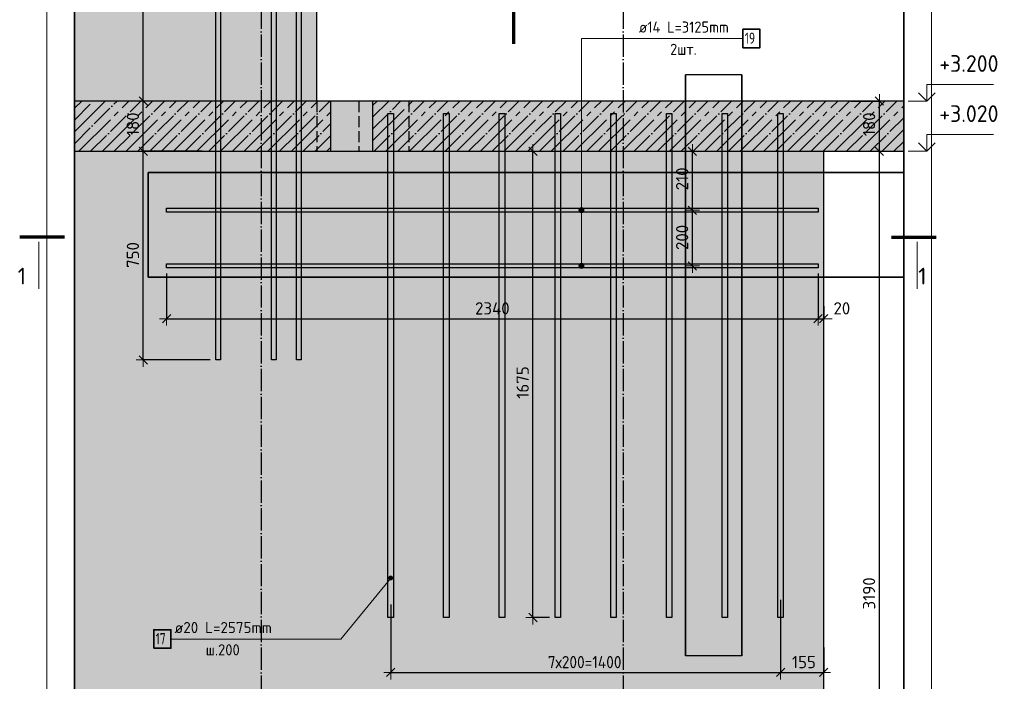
# Model space of a CAD drawing. Header units: millimetres. Extents: x -2258 to 68686, y -2266 to 30725.
# Tile 31 of 83: x 15210 to 18746, y 22370 to 24746. Entities that reach past the tile are written whole.
import ezdxf

# ---------------------------------------------------------------- set-up
doc = ezdxf.new("R2010")
doc.units = ezdxf.units.MM
doc.header["$PDMODE"] = 65
for name, pattern in [('______11', [100, 80, -10, 0, -10]), ('______2', [54, 40, -14]), ('______5', [220, 160, -20, 20, -20])]:
    doc.linetypes.add(name, pattern=pattern)
for name, color, linetype, lineweight in [('Standard', 7, 'Continuous', 25), ('Арм.стержн.горизонт. 2', 202, 'Continuous', 35), ('Высотная отметки_ общее', 7, 'Continuous', 13), ('Размерная линия_ общее', 7, 'Continuous', 13)]:
    doc.layers.add(name, color=color, linetype=linetype, lineweight=lineweight)
doc.layers.add('Арм.стержн. вертикальными 2', color=7, linetype='Continuous', lineweight=35, true_color=0x006e00)
doc.layers.add('Осевая линия_ общее', color=7, linetype='______5', lineweight=13, true_color=0xa0a0a0)
doc.styles.add('ISOCPEUR', font='ISOCPEUR')
doc.dimstyles.new('DIMSTYLE_11', dxfattribs={"dimtxt": 44, "dimasz": 50, "dimexe": 0, "dimexo": 0, "dimgap": 22, "dimtad": 2, "dimdec": 0, "dimrnd": 5, "dimzin": 12, "dimdsep": 46, "dimtxsty": 'ISOCPEUR', "dimblk1": 'ALL_ML_STRICH', "dimblk2": 'ALL_ML_STRICH', "dimsah": 1, "dimcen": 0, "dimclrd": 7, "dimclre": 256, "dimclrt": 7, "dimadec": 0, "dimazin": 0, "dimtfac": 1, "dimtdec": 0, "dimtix": 1, "dimtmove": 2, "dimatfit": 3, "dimfxl": 0, "dimtvp": 1.2, "dimtzin": 0, "dimlwd": 0, "dimlwe": -3, "dimarcsym": 0})
doc.dimstyles.new('DIMSTYLE_3', dxfattribs={"dimtxt": 44, "dimasz": 50, "dimexe": 0, "dimexo": 0, "dimgap": 22, "dimtad": 2, "dimdec": 0, "dimrnd": 5, "dimzin": 12, "dimdsep": 46, "dimtxsty": 'ISOCPEUR', "dimblk1": 'ALL_ML_STRICH', "dimblk2": 'ALL_ML_STRICH', "dimsah": 1, "dimcen": 0, "dimclrd": 7, "dimclre": 256, "dimclrt": 7, "dimadec": 0, "dimazin": 0, "dimtfac": 1, "dimtdec": 0, "dimtix": 1, "dimtmove": 2, "dimatfit": 3, "dimfxl": 0, "dimtzin": 0, "dimlwd": 0, "dimlwe": -3, "dimarcsym": 0})

# ---------------------------------------------------------------- blocks, each defined once
blk = doc.blocks.new('ALL_ML_STRICH')
at = {"color": 0, "linetype": 'ByBlock', "lineweight": -2}
for p, q in [((-1, 0), (0.5, 0)), ((-0.3, -0.3), (0.3, 0.3)), ((0, -0.5), (0, 0.5))]:
    blk.add_line(p, q, dxfattribs=at)
blk = doc.blocks.new('*D181')
at = {"layer": 'DEFPOINTS', "color": 7, "linetype": 'Continuous', "lineweight": 13, "transparency": 33554687}
for p in [(17942.6, 22682.7), (16542.6, 22666.4), (16542.6, 22401.9)]:
    blk.add_point(p, dxfattribs=at)
at = {"layer": 'Размерная линия_ общее', "color": 253, "linetype": 'Continuous', "lineweight": -2, "true_color": 0xa0a0a0, "transparency": 33554687}
for p, q in [((16542.6, 22646.4), (16542.6, 22401.9)), ((17942.6, 22662.7), (17942.6, 22401.9))]:
    blk.add_line(p, q, dxfattribs=at)
at = {"layer": 'Размерная линия_ общее', "color": 7, "linetype": 'Continuous', "lineweight": -2, "transparency": 33554687}
blk.add_line((16542.6, 22401.9), (17942.6, 22401.9), dxfattribs=at)
at = {"layer": 'Размерная линия_ общее', "color": 7, "linetype": 'Continuous', "lineweight": 13, "transparency": 33554687, "xscale": 50, "yscale": 50, "zscale": 50, "rotation": 180}
blk.add_blockref('ALL_ML_STRICH', (16542.6, 22401.9), dxfattribs=at)
at = {"layer": 'Размерная линия_ общее', "color": 7, "linetype": 'Continuous', "lineweight": 13, "transparency": 33554687, "xscale": 50, "yscale": 50, "zscale": 50}
blk.add_blockref('ALL_ML_STRICH', (17942.6, 22401.9), dxfattribs=at)
at = {"layer": 'Размерная линия_ общее', "color": 7, "linetype": 'Continuous', "lineweight": 13, "transparency": 33554687, "insert": (17106.6, 22460.9), "char_height": 44, "width": 2.2, "attachment_point": 1, "line_spacing_factor": 0.60241, "style": 'ISOCPEUR'}
blk.add_mtext('\\W0.91;7х200=1400', dxfattribs=at)
blk = doc.blocks.new('*D182')
at = {"layer": 'DEFPOINTS', "color": 7, "linetype": 'Continuous', "lineweight": 13, "transparency": 33554687}
for p in [(17942.6, 22682.7), (18097.6, 22511.4), (17942.6, 22401.9)]:
    blk.add_point(p, dxfattribs=at)
at = {"layer": 'Размерная линия_ общее', "color": 253, "linetype": 'Continuous', "lineweight": -2, "true_color": 0xa0a0a0, "transparency": 33554687}
for p, q in [((17942.6, 22662.7), (17942.6, 22401.9)), ((18097.6, 22491.4), (18097.6, 22401.9))]:
    blk.add_line(p, q, dxfattribs=at)
at = {"layer": 'Размерная линия_ общее', "color": 7, "linetype": 'Continuous', "lineweight": -2, "transparency": 33554687}
blk.add_line((17942.6, 22401.9), (18097.6, 22401.9), dxfattribs=at)
at = {"layer": 'Размерная линия_ общее', "color": 7, "linetype": 'Continuous', "lineweight": 13, "transparency": 33554687, "xscale": 50, "yscale": 50, "zscale": 50, "rotation": 180}
blk.add_blockref('ALL_ML_STRICH', (17942.6, 22401.9), dxfattribs=at)
at = {"layer": 'Размерная линия_ общее', "color": 7, "linetype": 'Continuous', "lineweight": 13, "transparency": 33554687, "xscale": 50, "yscale": 50, "zscale": 50}
blk.add_blockref('ALL_ML_STRICH', (18097.6, 22401.9), dxfattribs=at)
at = {"layer": 'Размерная линия_ общее', "color": 7, "linetype": 'Continuous', "lineweight": 13, "transparency": 33554687, "insert": (18026.7, 22438.9), "char_height": 44, "width": 132, "attachment_point": 5, "style": 'ISOCPEUR'}
blk.add_mtext('\\A1;{155}', dxfattribs=at)
blk = doc.blocks.new('*D183')
at = {"layer": 'DEFPOINTS', "color": 7, "linetype": 'Continuous', "lineweight": 13, "transparency": 33554687}
for p in [(18097.6, 24274.1), (18097.6, 21084.1), (18297.7, 21084.1)]:
    blk.add_point(p, dxfattribs=at)
at = {"layer": 'Размерная линия_ общее', "color": 253, "linetype": 'Continuous', "lineweight": -2, "true_color": 0xa0a0a0, "transparency": 33554687}
for p, q in [((18117.6, 24274.1), (18297.7, 24274.1)), ((18117.6, 21084.1), (18297.7, 21084.1))]:
    blk.add_line(p, q, dxfattribs=at)
at = {"layer": 'Размерная линия_ общее', "color": 7, "linetype": 'Continuous', "lineweight": -2, "transparency": 33554687}
blk.add_line((18297.7, 21084.1), (18297.7, 24274.1), dxfattribs=at)
at = {"layer": 'Размерная линия_ общее', "color": 7, "linetype": 'Continuous', "lineweight": 13, "transparency": 33554687, "xscale": 50, "yscale": 50, "zscale": 50}
for p, rotation in [((18297.7, 24274.1), 90), ((18297.7, 21084.1), 270)]:
    blk.add_blockref('ALL_ML_STRICH', p, dxfattribs=dict(at, rotation=rotation))
at = {"layer": 'Размерная линия_ общее', "color": 7, "linetype": 'Continuous', "lineweight": 13, "transparency": 33554687, "insert": (18260.7, 22685.7), "char_height": 44, "width": 176, "attachment_point": 5, "rotation": 90, "style": 'ISOCPEUR'}
blk.add_mtext('\\A1;{3190}', dxfattribs=at)
blk = doc.blocks.new('*D184')
at = {"layer": 'DEFPOINTS', "color": 7, "linetype": 'Continuous', "lineweight": 13, "transparency": 33554687}
for p in [(18175.3, 24454.1), (18097.6, 24274.1), (18297.7, 24274.1)]:
    blk.add_point(p, dxfattribs=at)
at = {"layer": 'Размерная линия_ общее', "color": 253, "linetype": 'Continuous', "lineweight": -2, "true_color": 0xa0a0a0, "transparency": 33554687}
for p, q in [((18195.3, 24454.1), (18297.7, 24454.1)), ((18117.6, 24274.1), (18297.7, 24274.1))]:
    blk.add_line(p, q, dxfattribs=at)
at = {"layer": 'Размерная линия_ общее', "color": 7, "linetype": 'Continuous', "lineweight": -2, "transparency": 33554687}
blk.add_line((18297.7, 24274.1), (18297.7, 24454.1), dxfattribs=at)
at = {"layer": 'Размерная линия_ общее', "color": 7, "linetype": 'Continuous', "lineweight": 13, "transparency": 33554687, "xscale": 50, "yscale": 50, "zscale": 50}
for p, rotation in [((18297.7, 24454.1), 90), ((18297.7, 24274.1), 270)]:
    blk.add_blockref('ALL_ML_STRICH', p, dxfattribs=dict(at, rotation=rotation))
at = {"layer": 'Размерная линия_ общее', "color": 7, "linetype": 'Continuous', "lineweight": 13, "transparency": 33554687, "insert": (18260.7, 24370.7), "char_height": 44, "width": 132, "attachment_point": 5, "rotation": 90, "style": 'ISOCPEUR'}
blk.add_mtext('\\A1;{180}', dxfattribs=at)
blk = doc.blocks.new('COMPLEX_ELEVATIONDIM_3')
at = {"layer": 'Высотная отметки_ общее', "color": 7, "linetype": 'Continuous', "lineweight": 13, "transparency": 33554687}
for p, q in [((18467.7, 24454.1), (18467.7, 24514.1)), ((18467.7, 24514.1), (18707.7, 24514.1)), ((18467.7, 24454.1), (18437.7, 24484.1)), ((18467.7, 24454.1), (18497.7, 24484.1)), ((18467.7, 24454.1), (18401.6, 24454.1)), ((18467.7, 24454.1), (18467.7, 24454.1)), ((18467.7, 24454.1), (18467.7, 24454.1)), ((18467.7, 24454.1), (18467.7, 24454.1)), ((18467.7, 24454.1), (18467.7, 24454.1)), ((18467.7, 24274.1), (18467.7, 24334.1)), ((18467.7, 24334.1), (18707.7, 24334.1)), ((18467.7, 24274.1), (18437.7, 24304.1)), ((18467.7, 24274.1), (18497.7, 24304.1)), ((18467.7, 24274.1), (18401.6, 24274.1)), ((18467.7, 24274.1), (18467.7, 24274.1)), ((18467.7, 24274.1), (18467.7, 24274.1)), ((18467.7, 24274.1), (18467.7, 24274.1)), ((18467.7, 24274.1), (18467.7, 24274.1)), ((18467.7, 21084.1), (18437.7, 21114.1)), ((18467.7, 21084.1), (18467.7, 21144.1)), ((18467.7, 21144.1), (18707.7, 21144.1)), ((18467.7, 21084.1), (18497.7, 21114.1)), ((18467.7, 21084.1), (18467.7, 21084.1)), ((18467.7, 21084.1), (18467.7, 21084.1)), ((18467.7, 21084.1), (18467.7, 21084.1)), ((18467.7, 21084.1), (18467.7, 21084.1))]:
    blk.add_line(p, q, dxfattribs=at)
blk.add_lwpolyline([(18467.7, 21084.1), (18407.7, 21084.1), (18407.7, 21084.1), (18401.6, 21084.1)], dxfattribs=at)
at = {"layer": 'Высотная отметки_ общее', "color": 7, "linetype": 'Continuous', "lineweight": 13, "transparency": 33554687, "char_height": 60, "attachment_point": 7, "style": 'ISOCPEUR'}
for s, insert, width in [('\\W0.95;+3.200', (18512.7, 24559.1), 256.287), ('\\W0.95;+3.020', (18512.7, 24379.1), 256.287), ('\\W0.90;-0.170', (18512.7, 21189.1), 242.825)]:
    blk.add_mtext(s, dxfattribs=dict(at, insert=insert, width=width))
blk = doc.blocks.new('*D186')
at = {"layer": 'DEFPOINTS', "color": 7, "linetype": 'Continuous', "lineweight": 13, "transparency": 33554687}
for p in [(17065.7, 24274.1), (17053.4, 22599.1), (17132.6, 22599.1)]:
    blk.add_point(p, dxfattribs=at)
at = {"layer": 'Размерная линия_ общее', "color": 253, "linetype": 'Continuous', "lineweight": -2, "true_color": 0xa0a0a0, "transparency": 33554687}
for p, q in [((17053.4, 24274.1), (17053.4, 24274.1)), ((17112.6, 22599.1), (17053.4, 22599.1))]:
    blk.add_line(p, q, dxfattribs=at)
at = {"layer": 'Размерная линия_ общее', "color": 7, "linetype": 'Continuous', "lineweight": -2, "transparency": 33554687}
blk.add_line((17053.4, 22599.1), (17053.4, 24274.1), dxfattribs=at)
at = {"layer": 'Размерная линия_ общее', "color": 7, "linetype": 'Continuous', "lineweight": 13, "transparency": 33554687, "xscale": 50, "yscale": 50, "zscale": 50}
for p, rotation in [((17053.4, 24274.1), 90), ((17053.4, 22599.1), 270)]:
    blk.add_blockref('ALL_ML_STRICH', p, dxfattribs=dict(at, rotation=rotation))
at = {"layer": 'Размерная линия_ общее', "color": 7, "linetype": 'Continuous', "lineweight": 13, "transparency": 33554687, "insert": (17016.4, 23443.2), "char_height": 44, "width": 176, "attachment_point": 5, "rotation": 90, "style": 'ISOCPEUR'}
blk.add_mtext('\\A1;{1675}', dxfattribs=at)
blk = doc.blocks.new('*D187')
at = {"layer": 'DEFPOINTS', "color": 7, "linetype": 'Continuous', "lineweight": 13, "transparency": 33554687}
for p in [(15885.1, 24274.1), (15653.5, 23524.1), (15914.6, 23524.1)]:
    blk.add_point(p, dxfattribs=at)
at = {"layer": 'Размерная линия_ общее', "color": 253, "linetype": 'Continuous', "lineweight": -2, "true_color": 0xa0a0a0, "transparency": 33554687}
for p, q in [((15865.1, 24274.1), (15653.5, 24274.1)), ((15894.6, 23524.1), (15653.5, 23524.1))]:
    blk.add_line(p, q, dxfattribs=at)
at = {"layer": 'Размерная линия_ общее', "color": 7, "linetype": 'Continuous', "lineweight": -2, "transparency": 33554687}
blk.add_line((15653.5, 23524.1), (15653.5, 24274.1), dxfattribs=at)
at = {"layer": 'Размерная линия_ общее', "color": 7, "linetype": 'Continuous', "lineweight": 13, "transparency": 33554687, "xscale": 50, "yscale": 50, "zscale": 50}
for p, rotation in [((15653.5, 24274.1), 90), ((15653.5, 23524.1), 270)]:
    blk.add_blockref('ALL_ML_STRICH', p, dxfattribs=dict(at, rotation=rotation))
at = {"layer": 'Размерная линия_ общее', "color": 7, "linetype": 'Continuous', "lineweight": 13, "transparency": 33554687, "insert": (15616.5, 23901.3), "char_height": 44, "width": 132, "attachment_point": 5, "rotation": 90, "style": 'ISOCPEUR'}
blk.add_mtext('\\A1;{750}', dxfattribs=at)
blk = doc.blocks.new('*D188')
at = {"layer": 'DEFPOINTS', "color": 7, "linetype": 'Continuous', "lineweight": 13, "transparency": 33554687}
for p in [(15891.6, 24454.1), (15653.5, 24274.1), (15885.1, 24274.1)]:
    blk.add_point(p, dxfattribs=at)
at = {"layer": 'Размерная линия_ общее', "color": 253, "linetype": 'Continuous', "lineweight": -2, "true_color": 0xa0a0a0, "transparency": 33554687}
for p, q in [((15871.6, 24454.1), (15653.5, 24454.1)), ((15865.1, 24274.1), (15653.5, 24274.1))]:
    blk.add_line(p, q, dxfattribs=at)
at = {"layer": 'Размерная линия_ общее', "color": 7, "linetype": 'Continuous', "lineweight": -2, "transparency": 33554687}
blk.add_line((15653.5, 24274.1), (15653.5, 24454.1), dxfattribs=at)
at = {"layer": 'Размерная линия_ общее', "color": 7, "linetype": 'Continuous', "lineweight": 13, "transparency": 33554687, "xscale": 50, "yscale": 50, "zscale": 50}
for p, rotation in [((15653.5, 24454.1), 90), ((15653.5, 24274.1), 270)]:
    blk.add_blockref('ALL_ML_STRICH', p, dxfattribs=dict(at, rotation=rotation))
at = {"layer": 'Размерная линия_ общее', "color": 7, "linetype": 'Continuous', "lineweight": 13, "transparency": 33554687, "insert": (15616.5, 24370.7), "char_height": 44, "width": 132, "attachment_point": 5, "rotation": 90, "style": 'ISOCPEUR'}
blk.add_mtext('\\A1;{180}', dxfattribs=at)
blk = doc.blocks.new('*D189')
at = {"layer": 'DEFPOINTS', "color": 7, "linetype": 'Continuous', "lineweight": 13, "transparency": 33554687}
for p in [(15914.6, 25474.1), (15653.5, 24454.1), (15891.6, 24454.1)]:
    blk.add_point(p, dxfattribs=at)
at = {"layer": 'Размерная линия_ общее', "color": 253, "linetype": 'Continuous', "lineweight": -2, "true_color": 0xa0a0a0, "transparency": 33554687}
for p, q in [((15894.6, 25474.1), (15653.5, 25474.1)), ((15871.6, 24454.1), (15653.5, 24454.1))]:
    blk.add_line(p, q, dxfattribs=at)
at = {"layer": 'Размерная линия_ общее', "color": 7, "linetype": 'Continuous', "lineweight": -2, "transparency": 33554687}
blk.add_line((15653.5, 24454.1), (15653.5, 25474.1), dxfattribs=at)
at = {"layer": 'Размерная линия_ общее', "color": 7, "linetype": 'Continuous', "lineweight": 13, "transparency": 33554687, "xscale": 50, "yscale": 50, "zscale": 50}
for p, rotation in [((15653.5, 25474.1), 90), ((15653.5, 24454.1), 270)]:
    blk.add_blockref('ALL_ML_STRICH', p, dxfattribs=dict(at, rotation=rotation))
at = {"layer": 'Размерная линия_ общее', "color": 7, "linetype": 'Continuous', "lineweight": 13, "transparency": 33554687, "insert": (15616.5, 24970.7), "char_height": 44, "width": 176, "attachment_point": 5, "rotation": 90, "style": 'ISOCPEUR'}
blk.add_mtext('\\A1;{1020}', dxfattribs=at)
blk = doc.blocks.new('*D190')
at = {"layer": 'DEFPOINTS', "color": 7, "linetype": 'Continuous', "lineweight": 13, "transparency": 33554687}
for p in [(17621, 24062.2), (17626.2, 23862.2), (17634, 23862.2)]:
    blk.add_point(p, dxfattribs=at)
at = {"layer": 'Размерная линия_ общее', "color": 253, "linetype": 'Continuous', "lineweight": -2, "true_color": 0xa0a0a0, "transparency": 33554687}
for p, q in [((17626.2, 24062.2), (17626.2, 24062.2)), ((17626.2, 23862.2), (17626.2, 23862.2))]:
    blk.add_line(p, q, dxfattribs=at)
at = {"layer": 'Размерная линия_ общее', "color": 7, "linetype": 'Continuous', "lineweight": -2, "transparency": 33554687}
blk.add_line((17626.2, 23862.2), (17626.2, 24062.2), dxfattribs=at)
at = {"layer": 'Размерная линия_ общее', "color": 7, "linetype": 'Continuous', "lineweight": 13, "transparency": 33554687, "xscale": 50, "yscale": 50, "zscale": 50}
for p, rotation in [((17626.2, 24062.2), 90), ((17626.2, 23862.2), 270)]:
    blk.add_blockref('ALL_ML_STRICH', p, dxfattribs=dict(at, rotation=rotation))
at = {"layer": 'Размерная линия_ общее', "color": 7, "linetype": 'Continuous', "lineweight": 13, "transparency": 33554687, "insert": (17589.2, 23964.4), "char_height": 44, "width": 132, "attachment_point": 5, "rotation": 90, "style": 'ISOCPEUR'}
blk.add_mtext('\\A1;{200}', dxfattribs=at)
blk = doc.blocks.new('*D191')
at = {"layer": 'DEFPOINTS', "color": 7, "linetype": 'Continuous', "lineweight": 13, "transparency": 33554687}
for p in [(17634, 24274.1), (17621, 24062.2), (17626.2, 24062.2)]:
    blk.add_point(p, dxfattribs=at)
at = {"layer": 'Размерная линия_ общее', "color": 253, "linetype": 'Continuous', "lineweight": -2, "true_color": 0xa0a0a0, "transparency": 33554687}
for p, q in [((17626.2, 24274.1), (17626.2, 24274.1)), ((17626.2, 24062.2), (17626.2, 24062.2))]:
    blk.add_line(p, q, dxfattribs=at)
at = {"layer": 'Размерная линия_ общее', "color": 7, "linetype": 'Continuous', "lineweight": -2, "transparency": 33554687}
blk.add_line((17626.2, 24062.2), (17626.2, 24274.1), dxfattribs=at)
at = {"layer": 'Размерная линия_ общее', "color": 7, "linetype": 'Continuous', "lineweight": 13, "transparency": 33554687, "xscale": 50, "yscale": 50, "zscale": 50}
for p, rotation in [((17626.2, 24274.1), 90), ((17626.2, 24062.2), 270)]:
    blk.add_blockref('ALL_ML_STRICH', p, dxfattribs=dict(at, rotation=rotation))
at = {"layer": 'Размерная линия_ общее', "color": 7, "linetype": 'Continuous', "lineweight": 13, "transparency": 33554687, "insert": (17589.2, 24174.8), "char_height": 44, "width": 132, "attachment_point": 5, "rotation": 90, "style": 'ISOCPEUR'}
blk.add_mtext('\\A1;{210}', dxfattribs=at)
blk = doc.blocks.new('*D192')
at = {"layer": 'DEFPOINTS', "color": 7, "linetype": 'Continuous', "lineweight": 13, "transparency": 33554687}
for p in [(15737.6, 23855.2), (18077.6, 23855.2), (15737.6, 23672.5)]:
    blk.add_point(p, dxfattribs=at)
at = {"layer": 'Размерная линия_ общее', "color": 253, "linetype": 'Continuous', "lineweight": -2, "true_color": 0xa0a0a0, "transparency": 33554687}
for p, q in [((15737.6, 23835.2), (15737.6, 23672.5)), ((18077.6, 23835.2), (18077.6, 23672.5))]:
    blk.add_line(p, q, dxfattribs=at)
at = {"layer": 'Размерная линия_ общее', "color": 7, "linetype": 'Continuous', "lineweight": -2, "transparency": 33554687}
blk.add_line((15737.6, 23672.5), (18077.6, 23672.5), dxfattribs=at)
at = {"layer": 'Размерная линия_ общее', "color": 7, "linetype": 'Continuous', "lineweight": 13, "transparency": 33554687, "xscale": 50, "yscale": 50, "zscale": 50, "rotation": 180}
blk.add_blockref('ALL_ML_STRICH', (15737.6, 23672.5), dxfattribs=at)
at = {"layer": 'Размерная линия_ общее', "color": 7, "linetype": 'Continuous', "lineweight": 13, "transparency": 33554687, "xscale": 50, "yscale": 50, "zscale": 50}
blk.add_blockref('ALL_ML_STRICH', (18077.6, 23672.5), dxfattribs=at)
at = {"layer": 'Размерная линия_ общее', "color": 7, "linetype": 'Continuous', "lineweight": 13, "transparency": 33554687, "insert": (16907.6, 23709.5), "char_height": 44, "width": 176, "attachment_point": 5, "style": 'ISOCPEUR'}
blk.add_mtext('\\A1;{2340}', dxfattribs=at)
blk = doc.blocks.new('*D193')
at = {"layer": 'DEFPOINTS', "color": 7, "linetype": 'Continuous', "lineweight": 13, "transparency": 33554687}
for p in [(18077.6, 23855.2), (18097.6, 23737.8), (18077.6, 23672.5)]:
    blk.add_point(p, dxfattribs=at)
at = {"layer": 'Размерная линия_ общее', "color": 253, "linetype": 'Continuous', "lineweight": -2, "true_color": 0xa0a0a0, "transparency": 33554687}
for p, q in [((18077.6, 23835.2), (18077.6, 23672.5)), ((18097.6, 23717.8), (18097.6, 23672.5))]:
    blk.add_line(p, q, dxfattribs=at)
at = {"layer": 'Размерная линия_ общее', "color": 7, "linetype": 'Continuous', "lineweight": -2, "transparency": 33554687}
blk.add_line((18077.6, 23672.5), (18097.6, 23672.5), dxfattribs=at)
at = {"layer": 'Размерная линия_ общее', "color": 7, "linetype": 'Continuous', "lineweight": 13, "transparency": 33554687, "xscale": 50, "yscale": 50, "zscale": 50}
blk.add_blockref('ALL_ML_STRICH', (18097.6, 23672.5), dxfattribs=at)
at = {"layer": 'Размерная линия_ общее', "color": 7, "linetype": 'Continuous', "lineweight": 13, "transparency": 33554687, "xscale": 50, "yscale": 50, "zscale": 50, "rotation": 180}
blk.add_blockref('ALL_ML_STRICH', (18077.6, 23672.5), dxfattribs=at)
at = {"layer": 'Размерная линия_ общее', "color": 7, "linetype": 'Continuous', "lineweight": 13, "transparency": 33554687, "insert": (18162.9, 23709.6), "char_height": 44, "width": 88, "attachment_point": 5, "style": 'ISOCPEUR'}
blk.add_mtext('\\A1;{20}', dxfattribs=at)

msp = doc.modelspace()

# ---------------------------------------------------------------- hatches: boundary and pattern name
at = {"linetype": 'Continuous', "lineweight": 13, "transparency": 33554687}
for points in [[(16277.6, 25794.1), (15406.9, 25794.1), (15406.9, 24454.1), (16277.6, 24454.1)], [(16277.6, 24274.1), (15406.9, 24274.1), (15406.9, 21084.1), (16277.6, 21084.1)]]:
    msp.add_hatch(color=7, dxfattribs=at).paths.add_polyline_path(points)
at = {"layer": 'Standard', "linetype": 'Continuous', "lineweight": -3, "transparency": 33554687}
msp.add_hatch(color=7, dxfattribs=at).paths.add_polyline_path([(16327.6, 24274.1), (16327.6, 24454.1), (15406.9, 24454.1), (15406.9, 24274.1)])
at = {"layer": 'Standard', "linetype": 'Continuous', "lineweight": 13, "transparency": 33554687}
for points in [[(16327.6, 24274.1), (16477.6, 24274.1), (16477.6, 24454.1), (16327.6, 24454.1)], [(18097.6, 24274.1), (16277.6, 24274.1), (16277.6, 21084.1), (18097.6, 21084.1)]]:
    msp.add_hatch(color=7, dxfattribs=at).paths.add_polyline_path(points)
at = {"layer": 'Standard', "linetype": '______5', "lineweight": -3, "transparency": 33554687}
msp.add_hatch(color=7, dxfattribs=at).paths.add_polyline_path([(16477.6, 24454.1), (16477.6, 24274.1), (18385.1, 24274.1), (18385.1, 24454.1)])
at = {"layer": 'Арм.стержн. вертикальными 2', "linetype": 'Continuous', "lineweight": 13, "transparency": 33554687}
for points in [[(16535.2, 22742.1), (16548.4, 22736.2), (16536.8, 22745.7)], [(16535.6, 22738.3), (16545.2, 22733.9), (16535.2, 22742.1)], [(16535.2, 22742.1), (16545.2, 22733.9), (16548.4, 22736.2)], [(16536.8, 22745.7), (16550, 22739.7), (16540, 22747.9)], [(16536.8, 22745.7), (16548.4, 22736.2), (16550, 22739.7)], [(16540, 22747.9), (16549.6, 22743.5), (16543.8, 22748.3)], [(16540, 22747.9), (16550, 22739.7), (16549.6, 22743.5)], [(16543.8, 22748.3), (16549.6, 22743.5), (16547.4, 22746.7)], [(16541.4, 22733.5), (16535.6, 22738.3), (16537.8, 22735.1)], [(16535.6, 22738.3), (16541.4, 22733.5), (16545.2, 22733.9)]]:
    msp.add_hatch(color=7, dxfattribs=at).paths.add_polyline_path(points)
at = {"layer": 'Арм.стержн.горизонт. 2', "linetype": 'Continuous', "lineweight": 13, "transparency": 33554687}
for points in [[(17235.2, 24066.7), (17219.7, 24066.7), (17218.5, 24062.2)], [(17235.2, 24066.7), (17218.5, 24062.2), (17236.5, 24062.2)], [(17236.5, 24062.2), (17218.5, 24062.2), (17219.7, 24057.7)], [(17232, 24069.9), (17223, 24069.9), (17219.7, 24066.7)], [(17232, 24069.9), (17219.7, 24066.7), (17235.2, 24066.7)], [(17236.5, 24062.2), (17219.7, 24057.7), (17235.2, 24057.7)], [(17235.2, 24057.7), (17219.7, 24057.7), (17223, 24054.4)], [(17223, 24069.9), (17232, 24069.9), (17227.5, 24071.2)], [(17235.2, 24057.7), (17223, 24054.4), (17232, 24054.4)], [(17232, 24054.4), (17223, 24054.4), (17227.5, 24053.2)], [(17223, 23869.9), (17232, 23869.9), (17227.5, 23871.2)], [(17235.2, 23866.7), (17219.7, 23866.7), (17218.5, 23862.2)], [(17235.2, 23866.7), (17218.5, 23862.2), (17236.5, 23862.2)], [(17236.5, 23862.2), (17218.5, 23862.2), (17219.7, 23857.7)], [(17232, 23869.9), (17223, 23869.9), (17219.7, 23866.7)], [(17232, 23869.9), (17219.7, 23866.7), (17235.2, 23866.7)], [(17236.5, 23862.2), (17219.7, 23857.7), (17235.2, 23857.7)], [(17235.2, 23857.7), (17219.7, 23857.7), (17223, 23854.4)], [(17235.2, 23857.7), (17223, 23854.4), (17232, 23854.4)], [(17232, 23854.4), (17223, 23854.4), (17227.5, 23853.2)]]:
    msp.add_hatch(color=7, dxfattribs=at).paths.add_polyline_path(points)

# ---------------------------------------------------------------- linework, layer by layer
at = {"color": 7, "linetype": 'Continuous', "lineweight": 25, "transparency": 33554687}
for p, q in [((15406.9, 24404.1), (15406.9, 25844.1)), ((16277.6, 24454.1), (16277.6, 25794.1)), ((15406.9, 21034.1), (15406.9, 24324.1))]:
    msp.add_line(p, q, dxfattribs=at)
at = {"color": 52, "linetype": 'Continuous', "lineweight": -3, "transparency": 33554687}
for p, q in [((15406.9, 20905.4), (15406.9, 25794.1)), ((15406.9, 25794.1), (15406.9, 20905.4)), ((18385.1, 20905.4), (18385.1, 25794.1)), ((18385.1, 25794.1), (18385.1, 20905.4))]:
    msp.add_line(p, q, dxfattribs=at)
at = {"layer": 'Standard', "color": 7, "linetype": 'Continuous', "lineweight": 70, "transparency": 33554687}
for p, q in [((16984.5, 24659.9), (16984.5, 24820.7)), ((15370.9, 23965.1), (15210.1, 23965.1)), ((18340.9, 23965.1), (18501.7, 23965.1))]:
    msp.add_line(p, q, dxfattribs=at)
at = {"layer": 'Standard', "color": 52, "linetype": 'Continuous', "lineweight": -3, "transparency": 33554687}
for p, q in [((17803.2, 24547.9), (17600.7, 24547.9)), ((17803.2, 24547.9), (17600.7, 24547.9)), ((17600.7, 22461.1), (17600.7, 24547.9)), ((17600.7, 24547.9), (17600.7, 22461.1)), ((17803.2, 22461.1), (17803.2, 24547.9)), ((17803.2, 24547.9), (17803.2, 22461.1)), ((15671.6, 24197.6), (18385.1, 24197.6)), ((15671.6, 23821.2), (15671.6, 24197.6)), ((15671.6, 24197.6), (15671.6, 23821.2)), ((18385.1, 24197.6), (15671.6, 24197.6)), ((18385.1, 24197.6), (18385.1, 23821.2)), ((18385.1, 23821.2), (18385.1, 24197.6)), ((18385.1, 23821.2), (15671.6, 23821.2)), ((15671.6, 23821.2), (18385.1, 23821.2)), ((17803.2, 22461.1), (17600.7, 22461.1)), ((17803.2, 22461.1), (17600.7, 22461.1))]:
    msp.add_line(p, q, dxfattribs=at)
at = {"layer": 'Standard', "color": 7, "linetype": 'Continuous', "lineweight": 25, "transparency": 33554687}
for p, q in [((15406.9, 24504.1), (15406.9, 24224.1)), ((18385.1, 24224.1), (18385.1, 24504.1)), ((16327.6, 24454.1), (15406.9, 24454.1)), ((16477.6, 24454.1), (16327.6, 24454.1)), ((16327.6, 24274.1), (16327.6, 24454.1)), ((16477.6, 24454.1), (16477.6, 24274.1)), ((18385.1, 24454.1), (16477.6, 24454.1)), ((15406.9, 24274.1), (16327.6, 24274.1)), ((16327.6, 24274.1), (16477.6, 24274.1)), ((16477.6, 24274.1), (18385.1, 24274.1)), ((18097.6, 21084.1), (18097.6, 24274.1))]:
    msp.add_line(p, q, dxfattribs=at)
at = {"layer": 'Standard', "color": 7, "linetype": '______11', "lineweight": -3, "transparency": 33554687}
for p, q in [((15406.9, 24385.9), (15475.1, 24454.1)), ((15406.9, 24301.1), (15559.9, 24454.1)), ((15464.8, 24274.1), (15644.8, 24454.1)), ((15549.6, 24274.1), (15729.6, 24454.1)), ((15634.5, 24274.1), (15814.5, 24454.1)), ((15719.3, 24274.1), (15899.3, 24454.1)), ((15804.2, 24274.1), (15984.2, 24454.1)), ((15889.1, 24274.1), (16069.1, 24454.1)), ((15973.9, 24274.1), (16153.9, 24454.1)), ((16058.8, 24274.1), (16238.8, 24454.1)), ((16143.6, 24274.1), (16323.6, 24454.1)), ((16477.6, 24438.4), (16493.3, 24454.1)), ((16477.6, 24353.5), (16578.2, 24454.1)), ((16483, 24274.1), (16663, 24454.1)), ((16567.9, 24274.1), (16747.9, 24454.1)), ((16652.7, 24274.1), (16832.7, 24454.1)), ((16737.6, 24274.1), (16917.6, 24454.1)), ((16822.4, 24274.1), (17002.4, 24454.1)), ((16907.3, 24274.1), (17087.3, 24454.1)), ((16992.1, 24274.1), (17172.1, 24454.1)), ((17077, 24274.1), (17257, 24454.1)), ((17161.8, 24274.1), (17341.8, 24454.1)), ((17246.7, 24274.1), (17426.7, 24454.1)), ((17331.5, 24274.1), (17511.6, 24454.1)), ((17416.4, 24274.1), (17596.4, 24454.1)), ((17501.3, 24274.1), (17681.3, 24454.1)), ((17586.1, 24274.1), (17766.1, 24454.1)), ((17671, 24274.1), (17851, 24454.1)), ((17755.8, 24274.1), (17935.8, 24454.1)), ((17840.7, 24274.1), (18020.7, 24454.1)), ((17925.5, 24274.1), (18105.5, 24454.1)), ((18010.4, 24274.1), (18190.4, 24454.1)), ((18095.2, 24274.1), (18275.2, 24454.1)), ((18180.1, 24274.1), (18360.1, 24454.1)), ((16228.5, 24274.1), (16327.6, 24373.3)), ((18264.9, 24274.1), (18385.1, 24394.3)), ((18349.8, 24274.1), (18385.1, 24309.5)), ((16313.3, 24274.1), (16327.6, 24288.4))]:
    msp.add_line(p, q, dxfattribs=at)
at = {"layer": 'Standard', "color": 7, "linetype": '______5', "lineweight": -3, "transparency": 33554687}
for p, q in [((15406.9, 24428.4), (15432.7, 24454.1)), ((15406.9, 24343.5), (15517.5, 24454.1)), ((15422.4, 24274.1), (15602.4, 24454.1)), ((15507.2, 24274.1), (15687.2, 24454.1)), ((15592.1, 24274.1), (15772.1, 24454.1)), ((15676.9, 24274.1), (15856.9, 24454.1)), ((15761.8, 24274.1), (15941.8, 24454.1)), ((15846.6, 24274.1), (16026.6, 24454.1)), ((15931.5, 24274.1), (16111.5, 24454.1)), ((16016.3, 24274.1), (16196.3, 24454.1)), ((16101.2, 24274.1), (16281.2, 24454.1)), ((16477.6, 24396), (16535.7, 24454.1)), ((16477.6, 24311.1), (16620.6, 24454.1)), ((16525.4, 24274.1), (16705.4, 24454.1)), ((16610.3, 24274.1), (16790.3, 24454.1)), ((16695.2, 24274.1), (16875.2, 24454.1)), ((16780, 24274.1), (16960, 24454.1)), ((16864.9, 24274.1), (17044.9, 24454.1)), ((16949.7, 24274.1), (17129.7, 24454.1)), ((17034.6, 24274.1), (17214.6, 24454.1)), ((17119.4, 24274.1), (17299.4, 24454.1)), ((17204.3, 24274.1), (17384.3, 24454.1)), ((17289.1, 24274.1), (17469.1, 24454.1)), ((17374, 24274.1), (17554, 24454.1)), ((17458.8, 24274.1), (17638.8, 24454.1)), ((17543.7, 24274.1), (17723.7, 24454.1)), ((17628.5, 24274.1), (17808.5, 24454.1)), ((17713.4, 24274.1), (17893.4, 24454.1)), ((17798.2, 24274.1), (17978.2, 24454.1)), ((17883.1, 24274.1), (18063.1, 24454.1)), ((17967.9, 24274.1), (18147.9, 24454.1)), ((18052.8, 24274.1), (18232.8, 24454.1)), ((18137.7, 24274.1), (18317.7, 24454.1)), ((18222.5, 24274.1), (18385.1, 24436.7)), ((16186, 24274.1), (16327.6, 24415.7)), ((16270.9, 24274.1), (16327.6, 24330.8)), ((18307.4, 24274.1), (18385.1, 24351.9))]:
    msp.add_line(p, q, dxfattribs=at)
at = {"layer": 'Standard', "color": 7, "linetype": '______2', "lineweight": 25, "transparency": 33554687}
for p, q in [((16277.6, 24454.1), (16277.6, 24274.1)), ((16427.6, 24454.1), (16427.6, 24274.1)), ((16607.6, 24454.1), (16607.6, 24274.1))]:
    msp.add_line(p, q, dxfattribs=at)
at = {"layer": 'Standard', "color": 7, "linetype": 'Continuous', "lineweight": 13, "transparency": 33554687}
for p, q in [((15278.7, 23949.1), (15278.7, 23779.5)), ((18433.2, 23949.1), (18433.2, 23779.5))]:
    msp.add_line(p, q, dxfattribs=at)
msp.add_lwpolyline([(15306.9, 20805.4), (18485.1, 20805.4), (18485.1, 25894.1), (15306.9, 25894.1), (15306.9, 20805.4)], dxfattribs=at)
at = {"layer": 'Арм.стержн. вертикальными 2', "color": 7, "linetype": 'Continuous', "lineweight": 13, "transparency": 33554687}
for p, q in [((16362.9, 22521.7), (16542.6, 22740.9)), ((16536.8, 22745.7), (16536.8, 22745.7)), ((16547.4, 22746.7), (16547.4, 22746.7)), ((16537.8, 22735.1), (16537.8, 22735.1)), ((16548.4, 22736.2), (16548.4, 22736.2)), ((15752.9, 22521.7), (16362.9, 22521.7))]:
    msp.add_line(p, q, dxfattribs=at)
at = {"layer": 'Арм.стержн. вертикальными 2', "color": 7, "linetype": 'Continuous', "lineweight": 25, "transparency": 33554687}
for points in [[(15930.6, 25474.1), (15930.6, 23524.1), (15914.6, 23524.1), (15914.6, 25474.1), (15930.6, 25474.1)], [(16130.6, 25474.1), (16130.6, 23524.1), (16114.6, 23524.1), (16114.6, 25474.1), (16130.6, 25474.1)], [(16220.6, 25474.1), (16220.6, 23524.1), (16204.6, 23524.1), (16204.6, 25474.1), (16220.6, 25474.1)], [(16532.6, 22599.1), (16532.6, 24409.1), (16552.6, 24409.1), (16552.6, 22599.1), (16532.6, 22599.1)], [(16732.6, 22599.1), (16732.6, 24409.1), (16752.6, 24409.1), (16752.6, 22599.1), (16732.6, 22599.1)], [(16932.6, 22599.1), (16932.6, 24409.1), (16952.6, 24409.1), (16952.6, 22599.1), (16932.6, 22599.1)], [(17132.6, 22599.1), (17132.6, 24409.1), (17152.6, 24409.1), (17152.6, 22599.1), (17132.6, 22599.1)], [(17332.6, 22599.1), (17332.6, 24409.1), (17352.6, 24409.1), (17352.6, 22599.1), (17332.6, 22599.1)], [(17532.6, 22599.1), (17532.6, 24409.1), (17552.6, 24409.1), (17552.6, 22599.1), (17532.6, 22599.1)], [(17732.6, 22599.1), (17732.6, 24409.1), (17752.6, 24409.1), (17752.6, 22599.1), (17732.6, 22599.1)], [(17932.6, 22599.1), (17932.6, 24409.1), (17952.6, 24409.1), (17952.6, 22599.1), (17932.6, 22599.1)]]:
    msp.add_lwpolyline(points, dxfattribs=at)
at = {"layer": 'Арм.стержн. вертикальными 2', "color": 7, "linetype": 'Continuous', "lineweight": 35, "transparency": 33554687}
msp.add_lwpolyline([(15691.5, 22488.4), (15752.9, 22488.4), (15752.9, 22555), (15691.5, 22555), (15691.5, 22488.4)], dxfattribs=at)
at = {"layer": 'Арм.стержн. вертикальными 2', "color": 7, "linetype": 'Continuous', "lineweight": 13, "transparency": 33554687}
msp.add_circle((16542.6, 22740.9), 7.5, dxfattribs=at)
at = {"layer": 'Арм.стержн.горизонт. 2', "color": 7, "linetype": 'Continuous', "lineweight": 13, "transparency": 33554687}
for p, q in [((17227.5, 24678.7), (17807.5, 24678.7)), ((17227.5, 24678.7), (17227.5, 24062.2)), ((17227.5, 24678.7), (17227.5, 23862.2)), ((17218.5, 24062.2), (17218.5, 24062.2)), ((17227.5, 24071.2), (17227.5, 24071.2)), ((17227.5, 24053.2), (17227.5, 24053.2)), ((17236.5, 24062.2), (17236.5, 24062.2)), ((17227.5, 23871.2), (17227.5, 23871.2)), ((17218.5, 23862.2), (17218.5, 23862.2)), ((17227.5, 23853.2), (17227.5, 23853.2)), ((17236.5, 23862.2), (17236.5, 23862.2))]:
    msp.add_line(p, q, dxfattribs=at)
at = {"layer": 'Арм.стержн.горизонт. 2', "color": 7, "linetype": 'Continuous', "lineweight": 35, "transparency": 33554687}
msp.add_lwpolyline([(17807.5, 24645.4), (17868.8, 24645.4), (17868.8, 24712), (17807.5, 24712), (17807.5, 24645.4)], dxfattribs=at)
at = {"layer": 'Арм.стержн.горизонт. 2', "color": 7, "linetype": 'Continuous', "lineweight": 25, "transparency": 33554687}
for points in [[(18077.6, 24055.2), (15737.6, 24055.2), (15737.6, 24069.2), (18077.6, 24069.2), (18077.6, 24055.2)], [(18077.6, 23855.2), (15737.6, 23855.2), (15737.6, 23869.2), (18077.6, 23869.2), (18077.6, 23855.2)]]:
    msp.add_lwpolyline(points, dxfattribs=at)
at = {"layer": 'Арм.стержн.горизонт. 2', "color": 7, "linetype": 'Continuous', "lineweight": 13, "transparency": 33554687}
for centre in [(17227.5, 24062.2), (17227.5, 23862.2)]:
    msp.add_circle(centre, 9, dxfattribs=at)
at = {"layer": 'Осевая линия_ общее', "color": 253, "linetype": '______11', "lineweight": -3, "true_color": 0xa0a0a0, "transparency": 33554687}
for p, q in [((16077.6, 25794.1), (16077.6, 20641)), ((17377.6, 25794.1), (17377.6, 20641))]:
    msp.add_line(p, q, dxfattribs=at)

# ---------------------------------------------------------------- block references
at = {"layer": 'Высотная отметки_ общее', "color": 7, "linetype": 'Continuous', "lineweight": 13, "transparency": 33554687}
msp.add_blockref('COMPLEX_ELEVATIONDIM_3', (0, 0), dxfattribs=at)

# ---------------------------------------------------------------- texts
at = {"layer": 'Standard', "color": 7, "linetype": 'Continuous', "lineweight": 13, "transparency": 33554687, "char_height": 60, "width": 46.667, "attachment_point": 7, "style": 'ISOCPEUR'}
for insert in [(15202.8, 23795.5), (18437.1, 23795.5)]:
    msp.add_mtext('\\A1;{\\fISOCPEUR|i0|b0;\\H60.000000;\\W1.000000;\\C7;1}\\P', dxfattribs=dict(at, insert=insert))
at = {"layer": 'Арм.стержн. вертикальными 2', "color": 7, "linetype": 'Continuous', "lineweight": 25, "transparency": 33554687, "char_height": 40, "attachment_point": 7, "style": 'ISOCPEUR'}
for s, insert, width in [('\\W0.98;ø20 L=2575mm ', (15766.2, 22543), 399.393), ('\\W0.75;17', (15698.2, 22503), 62.971), ('\\W0.95;ш.200 ', (15878.2, 22463), 174.933)]:
    msp.add_mtext(s, dxfattribs=dict(at, insert=insert, width=width))
at = {"layer": 'Арм.стержн.горизонт. 2', "color": 7, "linetype": 'Continuous', "lineweight": 25, "transparency": 33554687, "char_height": 40, "attachment_point": 7, "style": 'ISOCPEUR'}
for s, insert, width in [('\\W0.94;ø14 L=3125mm ', (17434.1, 24700), 386.635), ('\\W0.75;19', (17814.1, 24660), 62.971), ('\\W0.94;2шт. ', (17546.1, 24620), 154.838)]:
    msp.add_mtext(s, dxfattribs=dict(at, insert=insert, width=width))

# ---------------------------------------------------------------- dimensions: what is measured, and where the dimension line sits
at = {"layer": 'Размерная линия_ общее', "color": 7, "linetype": 'Continuous', "lineweight": 13, "transparency": 33554687}
for base, p1, p2, picture, middle in [((15653.5, 25474.1), (15871.6, 24454.1), (15894.6, 25474.1), '*D189', (15616.5, 24970.7)), ((15653.5, 24454.1), (15865.1, 24274.1), (15871.6, 24454.1), '*D188', (15616.5, 24370.7)), ((18297.7, 24454.1), (18117.6, 24274.1), (18195.3, 24454.1), '*D184', (18260.7, 24370.7)), ((15653.5, 24274.1), (15894.6, 23524.1), (15865.1, 24274.1), '*D187', (15616.5, 23901.3)), ((17053.4, 24274.1), (17112.6, 22599.1), (17053.4, 24274.1), '*D186', (17016.4, 23443.2)), ((17626.2, 24274.1), (17626.2, 24062.2), (17626.2, 24274.1), '*D191', (17589.2, 24174.8)), ((18297.7, 24274.1), (18117.6, 21084.1), (18117.6, 24274.1), '*D183', (18260.7, 22685.7)), ((17626.2, 24062.2), (17626.2, 23862.2), (17626.2, 24062.2), '*D190', (17589.2, 23964.4))]:
    dim = msp.add_linear_dim(base=base, p1=p1, p2=p2, angle=90, dimstyle='DIMSTYLE_3', override={"dimpost": '<>', "dimclrd": 7, "dimclre": 253, "dimclrt": 7, "dimlwd": 0, "dimlwe": 65533}, dxfattribs=at)
    dim.commit()
    dim.dimension.update_dxf_attribs({"geometry": picture, "text_midpoint": middle, "dimtype": 160})
for base, p1, p2, dimstyle, picture, middle in [((18077.6, 23672.5), (15737.6, 23835.2), (18077.6, 23835.2), 'DIMSTYLE_3', '*D192', (16907.6, 23709.5)), ((18097.6, 23672.5), (18077.6, 23835.2), (18097.6, 23717.8), 'DIMSTYLE_11', '*D193', (18162.9, 23709.6)), ((18097.6, 22401.9), (17942.6, 22662.7), (18097.6, 22491.4), 'DIMSTYLE_3', '*D182', (18026.7, 22438.9))]:
    dim = msp.add_linear_dim(base=base, p1=p1, p2=p2, dimstyle=dimstyle, override={"dimpost": '<>', "dimclrd": 7, "dimclre": 253, "dimclrt": 7, "dimlwd": 0, "dimlwe": 65533}, dxfattribs=at)
    dim.commit()
    dim.dimension.update_dxf_attribs({"geometry": picture, "text_midpoint": middle, "dimtype": 160})
dim = msp.add_linear_dim(base=(17942.6, 22401.9), p1=(16542.6, 22646.4), p2=(17942.6, 22662.7), text='\\W0.91;7х200=1400', dimstyle='DIMSTYLE_3', override={"dimpost": '<>', "dimclrd": 7, "dimclre": 253, "dimclrt": 7, "dimlwd": 0, "dimlwe": 65533}, dxfattribs=at)
dim.commit()
dim.dimension.update_dxf_attribs({"geometry": '*D181', "text_midpoint": (17242.6, 22423.9), "dimtype": 160})

doc.saveas('drawing.dxf')
